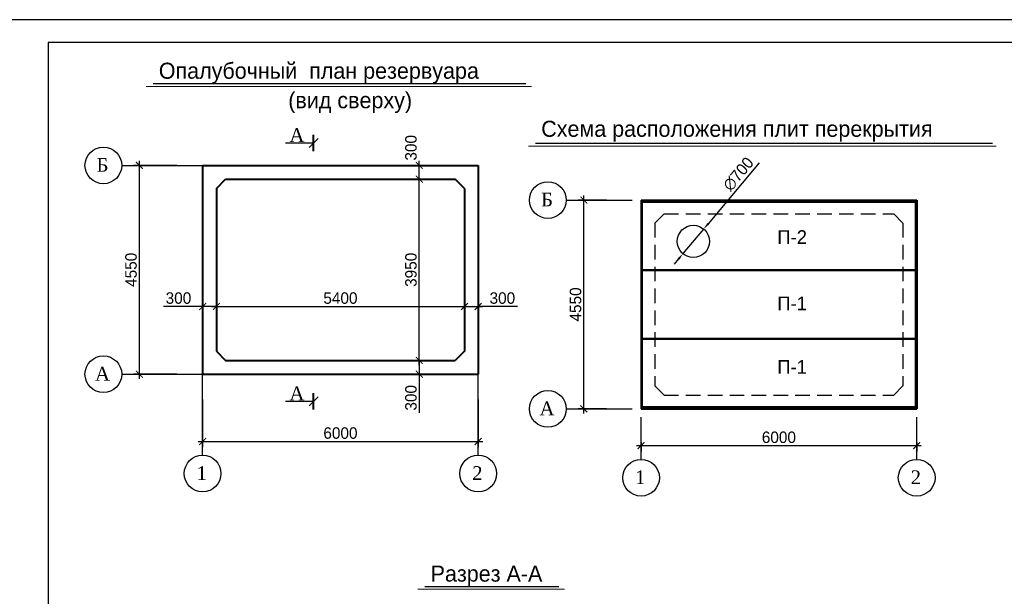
# Model space of a CAD drawing. Header units: millimetres. Extents: x -5733 to 3442, y -1003 to 2277.
# Tile 2 of 20: x 2047 to 2262, y 90 to 216. Entities that reach past the tile are written whole.
import ezdxf
from ezdxf.enums import TextEntityAlignment as Align

# ---------------------------------------------------------------- set-up
doc = ezdxf.new("R2010")
doc.units = ezdxf.units.MM
doc.linetypes.add('ACAD_ISO10W100', pattern=[18, 12, -3, 0, -3])
doc.linetypes.add('HIDDEN2', pattern=[4.7625, 3.175, -1.5875])
doc.styles.add('style1', font='times.ttf', dxfattribs={"height": 3})
doc.styles.add('Times new roman', font='times.ttf', dxfattribs={"height": 2})
doc.styles.add('А2.5', font='GOTHIC.TTF', dxfattribs={"height": 2.5})
doc.styles.add('А3', font='GOTHIC.TTF', dxfattribs={"height": 3})
doc.styles.add('Оксана', font='romans.shx', dxfattribs={"width": 0.7, "height": 3})
doc.dimstyles.new('Oks100', dxfattribs={"dimtxt": 3, "dimasz": 2.5, "dimexe": 1, "dimexo": 1, "dimgap": 1, "dimtad": 1, "dimdec": 0, "dimlfac": 100, "dimzin": 0, "dimdsep": 46, "dimtxsty": 'Оксана', "dimblk": 'OBLIQUE', "dimcen": 2.5, "dimdle": 2, "dimadec": 0, "dimazin": 0, "dimtfac": 1, "dimtdec": 0, "dimtofl": 0, "dimtmove": 0, "dimatfit": 3, "dimldrblk": 'OBLIQUE', "dimfxl": 1, "dimtolj": 1, "dimtzin": 0, "dimarcsym": 0})
doc.dimstyles.new('Times new roman', dxfattribs={"dimtxt": 2, "dimasz": 1.3, "dimexe": 1.25, "dimexo": 0.625, "dimtad": 1, "dimdec": 0, "dimlfac": 100, "dimtxsty": 'Times new roman', "dimblk": 'OBLIQUE', "dimcen": 2.5, "dimdle": 1, "dimadec": 0, "dimazin": 0, "dimtfac": 1, "dimtdec": 0, "dimtmove": 0, "dimatfit": 3, "dimldrblk": 'OPEN90', "dimfxl": 1, "dimarcsym": 0})

# ---------------------------------------------------------------- blocks, each defined once
blk = doc.blocks.new('_ArchTick')
at = {"color": 0, "const_width": 0.15}
blk.add_lwpolyline([(-0.5, -0.5), (0.5, 0.5)], dxfattribs=at)
blk = doc.blocks.new('*D2566')
at = {"color": 0, "lineweight": -2, "transparency": 16777216}
for p, q in [((2087.32, 133.09), (2087.32, 122.7)), ((2147.32, 133.09), (2147.32, 122.7)), ((2086.32, 123.95), (2148.32, 123.95))]:
    blk.add_line(p, q, dxfattribs=at)
at = {"layer": 'Defpoints', "color": 0}
for p in [(2087.32, 134.21), (2147.32, 134.21), (2147.32, 123.95)]:
    blk.add_point(p, dxfattribs=at)
at = {"color": 0, "lineweight": -2, "transparency": 16777216, "xscale": 1.5, "yscale": 1.5, "zscale": 1.5, "rotation": 180}
blk.add_blockref('_ArchTick', (2087.32, 123.95), dxfattribs=at)
at = {"color": 0, "lineweight": -2, "transparency": 16777216, "xscale": 1.5, "yscale": 1.5, "zscale": 1.5}
blk.add_blockref('_ArchTick', (2147.32, 123.95), dxfattribs=at)
at = {"color": 0, "transparency": 16777216, "insert": (2117.32, 125.77), "char_height": 2.5, "attachment_point": 5, "style": 'А2.5'}
blk.add_mtext('6000', dxfattribs=at)
blk = doc.blocks.new('_Open90')
at = {"color": 0, "lineweight": -2}
for p, q in [((0, 0), (-1, 0)), ((-0.5, 0.5), (0, 0)), ((0, 0), (-0.5, -0.5))]:
    blk.add_line(p, q, dxfattribs=at)
blk = doc.blocks.new('*D2567')
at = {"color": 0, "lineweight": -2, "transparency": 16777216}
for p, q in [((2073.55, 137.6), (2073.55, 185.1)), ((2081.72, 184.1), (2072.3, 184.1)), ((2081.72, 138.6), (2072.3, 138.6))]:
    blk.add_line(p, q, dxfattribs=at)
at = {"layer": 'Defpoints', "color": 0}
for p in [(2073.55, 184.1), (2082.85, 184.1), (2082.85, 138.6)]:
    blk.add_point(p, dxfattribs=at)
at = {"color": 0, "lineweight": -2, "transparency": 16777216, "xscale": 1.5, "yscale": 1.5, "zscale": 1.5}
for p, rotation in [((2073.55, 184.1), 90), ((2073.55, 138.6), 270)]:
    blk.add_blockref('_ArchTick', p, dxfattribs=dict(at, rotation=rotation))
at = {"color": 0, "transparency": 16777216, "insert": (2071.74, 161.35), "char_height": 2.5, "attachment_point": 5, "rotation": 90, "style": 'А2.5'}
blk.add_mtext('4550', dxfattribs=at)
blk = doc.blocks.new('*D2555')
at = {"color": 0, "lineweight": -2, "transparency": 16777216}
for p, q in [((2087.32, 149.29), (2087.32, 154.61)), ((2090.32, 149.29), (2090.32, 154.61)), ((2087.32, 153.36), (2078.79, 153.36)), ((2090.32, 153.36), (2086.32, 153.36))]:
    blk.add_line(p, q, dxfattribs=at)
at = {"layer": 'Defpoints', "color": 0}
for p in [(2090.32, 153.36), (2087.32, 148.17), (2090.32, 148.17)]:
    blk.add_point(p, dxfattribs=at)
at = {"color": 0, "lineweight": -2, "transparency": 16777216, "xscale": 1.5, "yscale": 1.5, "zscale": 1.5, "rotation": 180}
blk.add_blockref('_ArchTick', (2087.32, 153.36), dxfattribs=at)
at = {"color": 0, "lineweight": -2, "transparency": 16777216, "xscale": 1.5, "yscale": 1.5, "zscale": 1.5}
blk.add_blockref('_ArchTick', (2090.32, 153.36), dxfattribs=at)
at = {"color": 0, "transparency": 16777216, "insert": (2082.06, 155.18), "char_height": 2.5, "attachment_point": 5, "style": 'А2.5'}
blk.add_mtext('300', dxfattribs=at)
blk = doc.blocks.new('*D2556')
at = {"color": 0, "lineweight": -2, "transparency": 16777216}
for p, q in [((2090.32, 149.29), (2090.32, 154.61)), ((2144.32, 150.38), (2144.32, 154.61)), ((2089.32, 153.36), (2145.32, 153.36))]:
    blk.add_line(p, q, dxfattribs=at)
at = {"layer": 'Defpoints', "color": 0}
for p in [(2144.32, 153.36), (2090.32, 148.17), (2144.32, 149.26)]:
    blk.add_point(p, dxfattribs=at)
at = {"color": 0, "lineweight": -2, "transparency": 16777216, "xscale": 1.5, "yscale": 1.5, "zscale": 1.5, "rotation": 180}
blk.add_blockref('_ArchTick', (2090.32, 153.36), dxfattribs=at)
at = {"color": 0, "lineweight": -2, "transparency": 16777216, "xscale": 1.5, "yscale": 1.5, "zscale": 1.5}
blk.add_blockref('_ArchTick', (2144.32, 153.36), dxfattribs=at)
at = {"color": 0, "transparency": 16777216, "insert": (2117.32, 155.18), "char_height": 2.5, "attachment_point": 5, "style": 'А2.5'}
blk.add_mtext('5400', dxfattribs=at)
blk = doc.blocks.new('*D2557')
at = {"color": 0, "lineweight": -2, "transparency": 16777216}
for p, q in [((2144.32, 150.38), (2144.32, 154.61)), ((2147.32, 150.38), (2147.32, 154.61)), ((2143.32, 153.36), (2148.32, 153.36)), ((2155.85, 153.36), (2147.32, 153.36))]:
    blk.add_line(p, q, dxfattribs=at)
at = {"layer": 'Defpoints', "color": 0}
for p in [(2147.32, 153.36), (2144.32, 149.26), (2147.32, 149.26)]:
    blk.add_point(p, dxfattribs=at)
at = {"color": 0, "lineweight": -2, "transparency": 16777216, "xscale": 1.5, "yscale": 1.5, "zscale": 1.5, "rotation": 180}
blk.add_blockref('_ArchTick', (2144.32, 153.36), dxfattribs=at)
at = {"color": 0, "lineweight": -2, "transparency": 16777216, "xscale": 1.5, "yscale": 1.5, "zscale": 1.5}
blk.add_blockref('_ArchTick', (2147.32, 153.36), dxfattribs=at)
at = {"color": 0, "transparency": 16777216, "insert": (2152.57, 155.18), "char_height": 2.5, "attachment_point": 5, "style": 'А2.5'}
blk.add_mtext('300', dxfattribs=at)
blk = doc.blocks.new('*D2558')
at = {"color": 0, "lineweight": -2, "transparency": 16777216}
for p, q in [((2130.91, 141.6), (2135.74, 141.6)), ((2134.49, 141.6), (2134.49, 137.6)), ((2130.91, 138.6), (2135.74, 138.6)), ((2134.49, 138.6), (2134.49, 130.18))]:
    blk.add_line(p, q, dxfattribs=at)
at = {"layer": 'Defpoints', "color": 0}
for p in [(2129.78, 141.6), (2134.49, 141.6), (2129.78, 138.6)]:
    blk.add_point(p, dxfattribs=at)
at = {"color": 0, "lineweight": -2, "transparency": 16777216, "xscale": 1.5, "yscale": 1.5, "zscale": 1.5}
for p, rotation in [((2134.49, 141.6), 90), ((2134.49, 138.6), 270)]:
    blk.add_blockref('_ArchTick', p, dxfattribs=dict(at, rotation=rotation))
at = {"color": 0, "transparency": 16777216, "insert": (2132.68, 133.46), "char_height": 2.5, "attachment_point": 5, "rotation": 90, "style": 'А2.5'}
blk.add_mtext('300', dxfattribs=at)
blk = doc.blocks.new('*D2559')
at = {"color": 0, "lineweight": -2, "transparency": 16777216}
for p, q in [((2127.31, 181.1), (2135.74, 181.1)), ((2134.49, 140.6), (2134.49, 182.1)), ((2130.91, 141.6), (2135.74, 141.6))]:
    blk.add_line(p, q, dxfattribs=at)
at = {"layer": 'Defpoints', "color": 0}
for p in [(2126.19, 181.1), (2134.49, 181.1), (2129.78, 141.6)]:
    blk.add_point(p, dxfattribs=at)
at = {"color": 0, "lineweight": -2, "transparency": 16777216, "xscale": 1.5, "yscale": 1.5, "zscale": 1.5}
for p, rotation in [((2134.49, 181.1), 90), ((2134.49, 141.6), 270)]:
    blk.add_blockref('_ArchTick', p, dxfattribs=dict(at, rotation=rotation))
at = {"color": 0, "transparency": 16777216, "insert": (2132.68, 161.35), "char_height": 2.5, "attachment_point": 5, "rotation": 90, "style": 'А2.5'}
blk.add_mtext('3950', dxfattribs=at)
blk = doc.blocks.new('*D2560')
at = {"color": 0, "lineweight": -2, "transparency": 16777216}
for p, q in [((2134.49, 180.1), (2134.49, 185.1)), ((2127.31, 184.1), (2135.74, 184.1)), ((2127.31, 181.1), (2135.74, 181.1))]:
    blk.add_line(p, q, dxfattribs=at)
at = {"layer": 'Defpoints', "color": 0}
for p in [(2126.19, 184.1), (2134.49, 184.1), (2126.19, 181.1)]:
    blk.add_point(p, dxfattribs=at)
at = {"color": 0, "lineweight": -2, "transparency": 16777216, "xscale": 1.5, "yscale": 1.5, "zscale": 1.5}
for p, rotation in [((2134.49, 184.1), 90), ((2134.49, 181.1), 270)]:
    blk.add_blockref('_ArchTick', p, dxfattribs=dict(at, rotation=rotation))
at = {"color": 0, "transparency": 16777216, "insert": (2132.68, 187.93), "char_height": 2.5, "attachment_point": 5, "rotation": 90, "style": 'А2.5'}
blk.add_mtext('300', dxfattribs=at)
blk = doc.blocks.new('*D2561')
at = {"color": 0, "lineweight": -2, "transparency": 16777216}
for p, q in [((2181.77, 123.04), (2243.77, 123.04)), ((2182.77, 123.76), (2182.77, 121.79)), ((2242.77, 123.76), (2242.77, 121.79))]:
    blk.add_line(p, q, dxfattribs=at)
at = {"layer": 'Defpoints', "color": 0}
for p in [(2182.77, 124.88), (2242.77, 124.88), (2242.77, 123.04)]:
    blk.add_point(p, dxfattribs=at)
at = {"color": 0, "lineweight": -2, "transparency": 16777216, "xscale": 1.5, "yscale": 1.5, "zscale": 1.5, "rotation": 180}
blk.add_blockref('_ArchTick', (2182.77, 123.04), dxfattribs=at)
at = {"color": 0, "lineweight": -2, "transparency": 16777216, "xscale": 1.5, "yscale": 1.5, "zscale": 1.5}
blk.add_blockref('_ArchTick', (2242.77, 123.04), dxfattribs=at)
at = {"color": 0, "transparency": 16777216, "insert": (2212.77, 124.85), "char_height": 2.5, "attachment_point": 5, "style": 'А2.5'}
blk.add_mtext('6000', dxfattribs=at)
blk = doc.blocks.new('*D2562')
at = {"color": 0, "lineweight": -2, "transparency": 16777216}
for p, q in [((2175.21, 176.55), (2169.07, 176.55)), ((2170.32, 130.05), (2170.32, 177.55)), ((2175.21, 131.05), (2169.07, 131.05))]:
    blk.add_line(p, q, dxfattribs=at)
at = {"layer": 'Defpoints', "color": 0}
for p in [(2170.32, 176.55), (2176.33, 176.55), (2176.33, 131.05)]:
    blk.add_point(p, dxfattribs=at)
at = {"color": 0, "lineweight": -2, "transparency": 16777216, "xscale": 1.5, "yscale": 1.5, "zscale": 1.5}
for p, rotation in [((2170.32, 176.55), 90), ((2170.32, 131.05), 270)]:
    blk.add_blockref('_ArchTick', p, dxfattribs=dict(at, rotation=rotation))
at = {"color": 0, "transparency": 16777216, "insert": (2168.51, 153.8), "char_height": 2.5, "attachment_point": 5, "rotation": 90, "style": 'А2.5'}
blk.add_mtext('4550', dxfattribs=at)
blk = doc.blocks.new('_Oblique')
at = {"color": 0, "linetype": 'ByBlock', "lineweight": -2}
blk.add_line((-0.5, -0.5), (0.5, 0.5), dxfattribs=at)
blk = doc.blocks.new('*D2563')
at = {"color": 0, "lineweight": -2, "transparency": 16777216}
for p, q in [((2208.46, 184.64), (2197.36, 171.38)), ((2191.9, 164.87), (2196.4, 170.23)), ((2190.94, 163.72), (2189.97, 162.57))]:
    blk.add_line(p, q, dxfattribs=at)
at = {"color": 0, "transparency": 16777216}
for points in [[(2197.17, 171.54), (2197.55, 171.22), (2196.4, 170.23)], [(2190.75, 163.88), (2191.13, 163.56), (2191.9, 164.87)]]:
    blk.add_solid(points, dxfattribs=at)
at = {"layer": 'Defpoints', "color": 0}
for p in [(2196.4, 170.23), (2191.9, 164.87)]:
    blk.add_point(p, dxfattribs=at)
at = {"color": 0, "transparency": 16777216, "insert": (2203.96, 182.21), "char_height": 2.5, "attachment_point": 5, "rotation": 50.0485, "style": 'А2.5'}
blk.add_mtext('∅700', dxfattribs=at)

msp = doc.modelspace()

# ---------------------------------------------------------------- linework, layer by layer
for p, q in [((2076.556, 201.95), (2157.664, 201.95)), ((2159.809, 188.923), (2259.275, 188.923)), ((2135.729, 92.385), (2164.898, 92.385))]:
    msp.add_line(p, q)
at = {"lineweight": 40}
for p, q in [((2087.32, 184.1), (2147.32, 184.1)), ((2087.32, 184.1), (2087.32, 138.6)), ((2147.32, 184.1), (2147.32, 138.6)), ((2090.32, 179.1), (2092.32, 181.1)), ((2092.32, 181.1), (2142.32, 181.1)), ((2144.32, 179.1), (2142.32, 181.1)), ((2090.32, 179.1), (2090.32, 143.6)), ((2144.32, 179.1), (2144.32, 143.6)), ((2182.768, 176.548), (2242.768, 176.548)), ((2182.768, 176.548), (2182.768, 131.048)), ((2242.768, 176.548), (2242.768, 131.048)), ((2090.32, 143.6), (2092.32, 141.6)), ((2092.32, 141.6), (2142.32, 141.6)), ((2144.32, 143.6), (2142.32, 141.6)), ((2087.32, 138.6), (2147.32, 138.6)), ((2182.768, 131.048), (2242.768, 131.048))]:
    msp.add_line(p, q, dxfattribs=at)
at = {"lineweight": 50}
for p, q in [((2182.918, 176.148), (2242.768, 176.148)), ((2182.918, 176.148), (2182.918, 131.448)), ((2242.618, 176.148), (2242.618, 131.448)), ((2182.918, 161.248), (2242.768, 161.248)), ((2182.918, 146.348), (2242.768, 146.348)), ((2182.918, 131.448), (2242.618, 131.448))]:
    msp.add_line(p, q, dxfattribs=at)
at = {"linetype": 'HIDDEN2'}
for p, q in [((2185.768, 171.548), (2187.768, 173.548)), ((2185.768, 171.548), (2185.768, 136.048)), ((2187.768, 173.548), (2237.768, 173.548)), ((2239.768, 171.548), (2237.768, 173.548)), ((2239.768, 171.548), (2239.768, 136.048)), ((2185.768, 136.048), (2187.768, 134.048)), ((2239.768, 136.048), (2237.768, 134.048)), ((2187.768, 134.048), (2237.768, 134.048))]:
    msp.add_line(p, q, dxfattribs=at)
msp.add_lwpolyline([(2033.706, -81.156), (2453.702, -81.156), (2453.702, 215.848), (2033.706, 215.848)], close=True)
at = {"lineweight": 30}
msp.add_lwpolyline([(2053.706, -76.156), (2448.702, -76.156), (2448.702, 210.848), (2053.706, 210.848)], close=True, dxfattribs=at)
for points, const_width in [([(2074.967, 201.31), (2158.974, 201.31)], 0.2), ([(2111.405, 187.195), (2111.405, 190.786)], 0.4), ([(2158.22, 188.284), (2260.137, 188.284)], 0.2), ([(2111.405, 130.91), (2111.405, 134.502)], 0.4), ([(2134.14, 91.746), (2166.151, 91.746)], 0.2)]:
    msp.add_lwpolyline(points, dxfattribs=dict(const_width=const_width))
at = {"linetype": 'ACAD_ISO10W100', "ltscale": 1000}
for points in [[(2069.713, 184.1), (2087.347, 184.1)], [(2166.485, 176.548), (2180.835, 176.548)], [(2069.713, 138.6), (2087.347, 138.6)], [(2087.32, 120.965), (2087.32, 138.6)], [(2147.32, 120.965), (2147.32, 138.6)], [(2166.485, 131.048), (2180.835, 131.048)], [(2182.768, 120.05), (2182.768, 129.27)], [(2242.768, 120.05), (2242.768, 129.27)]]:
    msp.add_lwpolyline(points, dxfattribs=at)
for centre in [(2065.713, 184.1), (2162.485, 176.548), (2065.713, 138.6), (2162.485, 131.048), (2087.32, 116.965), (2147.32, 116.965), (2182.768, 116.05), (2242.768, 116.05)]:
    msp.add_circle(centre, 4)
at = {"lineweight": 30}
msp.add_circle((2194.148, 167.549), 3.5, dxfattribs=at)

# ---------------------------------------------------------------- texts
for s, height, style, p in [('Опалубочный  план резервуара', 3.5, 'А2.5', (2077.78, 202.975)), ('(вид сверху)', 3.5, 'А2.5', (2105.959, 196.545)), ('Схема расположения плит перекрытия', 3.5, 'А2.5', (2161.033, 190.325)), ('А', 3, 'style1', (2106.216, 189.201)), ('А', 3, 'style1', (2106.216, 132.916)), ('Разрез А-А', 3.5, 'А2.5', (2136.953, 93.41))]:
    msp.add_text(s, height=height, dxfattribs=dict(style=style)).set_placement(p)
at = {"lineweight": 0, "style": 'Times new roman'}
for s, p in [('Б', (2065.521, 182.699)), ('Б', (2162.293, 175.148)), ('А', (2065.521, 137.199)), ('А', (2162.293, 129.648)), ('1', (2087.128, 115.565)), ('2', (2147.128, 115.565)), ('1', (2182.576, 114.65)), ('2', (2242.576, 114.65))]:
    msp.add_text(s, height=3, dxfattribs=at).set_placement(p, align=Align.CENTER)
at = {"style": 'А3'}
for s, p in [('П-2', (2215.658, 166.978)), ('П-1', (2215.658, 152.528)), ('П-1', (2215.658, 138.71))]:
    msp.add_text(s, height=3, dxfattribs=at).set_placement(p, align=Align.CENTER)

# ---------------------------------------------------------------- dimensions: what is measured, and where the dimension line sits
for base, p1, p2, angle, override, picture, middle, dimtype in [((2134.492, 184.1), (2126.188, 181.1), (2126.188, 184.1), 270, {"dimtxt": 2.5, "dimasz": 1.5, "dimexo": 1.125, "dimgap": 0.5, "dimtxsty": 'А2.5', "dimblk": 'ArchTick', "dimcen": 2, "dimtmove": 1, "dimfxl": 1.25, "dimarcsym": 1}, '*D2560', (2134.495, 187.929), 160), ((2134.492, 141.6), (2129.782, 138.6), (2129.782, 141.6), 90, {"dimtxt": 2.5, "dimasz": 1.5, "dimexo": 1.125, "dimgap": 0.5, "dimtxsty": 'А2.5', "dimblk": 'ArchTick', "dimcen": 2, "dimfxl": 1.25, "dimarcsym": 1}, '*D2558', (2134.492, 133.456), 161)]:
    dim = msp.add_linear_dim(base=base, p1=p1, p2=p2, angle=angle, dimstyle='Times new roman', override=override)
    dim.commit()
    dim.dimension.update_dxf_attribs({"geometry": picture, "text_midpoint": middle, "dimtype": dimtype})
dim = msp.add_diameter_dim_2p(p1=(2191.9, 164.866), p2=(2196.395, 170.232), dimstyle='Times new roman', override={"dimtxt": 2.5, "dimasz": 1.5, "dimexo": 1.125, "dimgap": 0.5, "dimtxsty": 'А2.5', "dimsah": 1, "dimcen": 2, "dimfxl": 1.25, "dimarcsym": 1})
dim.commit()
dim.dimension.update_dxf_attribs({"geometry": '*D2563', "text_midpoint": (2205.413, 180.997), "dimtype": 163})
for p1, p2, distance, picture, middle in [((2082.846, 138.6), (2082.846, 184.1), 9.296, '*D2567', (2071.737, 161.35)), ((2176.334, 131.048), (2176.334, 176.548), 6.012, '*D2562', (2168.509, 153.798))]:
    dim = msp.add_aligned_dim(p1=p1, p2=p2, distance=distance, dimstyle='Times new roman', override={"dimtxt": 2.5, "dimasz": 1.5, "dimexo": 1.125, "dimgap": 0.5, "dimtxsty": 'А2.5', "dimblk": 'ArchTick', "dimcen": 2, "dimfxl": 1.25, "dimarcsym": 1})
    dim.commit()
    dim.dimension.update_dxf_attribs({"geometry": picture, "text_midpoint": middle})
dim = msp.add_linear_dim(base=(2134.492, 181.1), p1=(2129.782, 141.6), p2=(2126.188, 181.1), angle=270, dimstyle='Times new roman', override={"dimtxt": 2.5, "dimasz": 1.5, "dimexo": 1.125, "dimgap": 0.5, "dimtxsty": 'А2.5', "dimblk": 'ArchTick', "dimcen": 2, "dimtmove": 1, "dimfxl": 1.25, "dimarcsym": 1})
dim.commit()
dim.dimension.update_dxf_attribs({"geometry": '*D2559', "text_midpoint": (2132.679, 161.35)})
for base, p1, p2, override, picture, middle in [((2090.32, 153.364), (2087.32, 148.169), (2090.32, 148.169), {"dimtxt": 2.5, "dimasz": 1.5, "dimexo": 1.125, "dimgap": 0.5, "dimtxsty": 'А2.5', "dimblk": 'ArchTick', "dimcen": 2, "dimfxl": 1.25, "dimarcsym": 1}, '*D2555', (2082.061, 153.364)), ((2147.32, 153.364), (2144.32, 149.259), (2147.32, 149.259), {"dimtxt": 2.5, "dimasz": 1.5, "dimexo": 1.125, "dimgap": 0.5, "dimtxsty": 'А2.5', "dimblk": 'ArchTick', "dimcen": 2, "dimtmove": 1, "dimfxl": 1.25, "dimarcsym": 1}, '*D2557', (2152.569, 154.04))]:
    dim = msp.add_linear_dim(base=base, p1=p1, p2=p2, dimstyle='Times new roman', override=override)
    dim.commit()
    dim.dimension.update_dxf_attribs({"geometry": picture, "text_midpoint": middle, "dimtype": 160})
for base, p1, p2, override, picture, middle in [((2144.32, 153.364), (2090.32, 148.169), (2144.32, 149.259), {"dimtxt": 2.5, "dimasz": 1.5, "dimexo": 1.125, "dimgap": 0.5, "dimtxsty": 'А2.5', "dimblk": 'ArchTick', "dimcen": 2, "dimtmove": 1, "dimfxl": 1.25, "dimarcsym": 1}, '*D2556', (2117.32, 155.177)), ((2147.32, 123.953), (2087.32, 134.212), (2147.32, 134.212), {"dimtxt": 2.5, "dimasz": 1.5, "dimexo": 1.125, "dimgap": 0.5, "dimtxsty": 'А2.5', "dimblk": 'ArchTick', "dimcen": 2, "dimfxl": 1.25, "dimarcsym": 1}, '*D2566', (2117.32, 125.765)), ((2242.768, 123.037), (2182.768, 124.882), (2242.768, 124.882), {"dimtxt": 2.5, "dimasz": 1.5, "dimexo": 1.125, "dimgap": 0.5, "dimtxsty": 'А2.5', "dimblk": 'ArchTick', "dimcen": 2, "dimfxl": 1.25, "dimarcsym": 1}, '*D2561', (2212.768, 124.85))]:
    dim = msp.add_linear_dim(base=base, p1=p1, p2=p2, dimstyle='Times new roman', override=override)
    dim.commit()
    dim.dimension.update_dxf_attribs({"geometry": picture, "text_midpoint": middle})

# ---------------------------------------------------------------- leaders
for points in [[(2111.503, 188.977), (2105.381, 188.977)], [(2111.503, 132.693), (2105.381, 132.693)]]:
    msp.add_leader(points, dimstyle='Oks100', override={"dimasz": 2, "dimgap": 1, "dimtad": 0})

doc.saveas('drawing.dxf')
